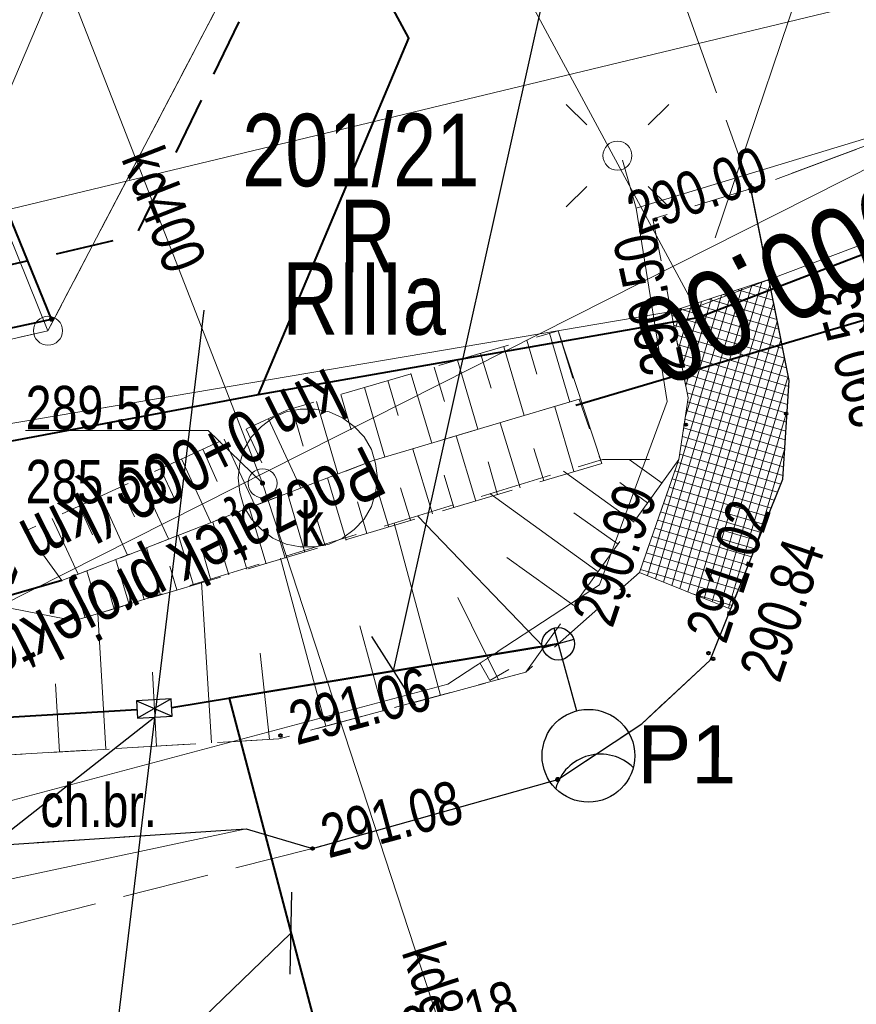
# Model space of a CAD drawing. Header units: metres. Extents: x 7437415 to 7437762, y 5556624 to 5556902.
# Tile 6 of 47: x 7437503 to 7437517, y 5556675 to 5556692. Entities that reach past the tile are written whole.
import ezdxf
from ezdxf import colors
from ezdxf.entities.mleader import LeaderData, LeaderLine
from ezdxf.math import Vec2, Vec3

# ---------------------------------------------------------------- set-up
doc = ezdxf.new("R2010")
doc.units = ezdxf.units.M
doc.header["$MEASUREMENT"] = 0
for name, pattern in [('BUBZ01-500', [1.75, 1.25, -0.5]), ('DGN Style 2', [6.14715, 3.68829, -2.45886]), ('EGBK02-500', [2, 1.5, -0.5]), ('EGBU01-500', [1, 0.5, -0.5]), ('KTCR02-500', [1.5, 1, -0.5]), ('KTJZ01-500', [2, 1.5, -0.5])]:
    doc.linetypes.add(name, pattern=pattern)
doc.layers.get('0').update_dxf_attribs({"color": 250, "lineweight": 5})
for name, color, linetype, lineweight in [('202-Punkt graniczny stabilizowany trwale', 7, 'Continuous', 5), ('203-Punkt załamania granicy działki nie stabilizowany', 7, 'Continuous', 5), ('BUBZ01', 250, 'Continuous', 5), ('BUBZ01_1', 250, 'Continuous', 5), ('BUIB02_01', 250, 'Continuous', 5), ('BUIB05_01', 250, 'Continuous', 5), ('D_kilometraz', 7, 'Continuous', 13), ('D_kraweznik', 7, 'Continuous', 20), ('D_kraweznik obnizony', 7, 'DGN Style 2', 20), ('D_obrzeze', 7, 'Continuous', 20), ('D_opisy', 7, 'Continuous', 13), ('D_zakres', 7, 'DGN Style 2', 13), ('EGBD03', 250, 'Continuous', 5), ('EGBK02', 250, 'Continuous', 5), ('EGBP04_02', 250, 'Continuous', 5), ('EGBP04_03', 250, 'Continuous', 5), ('EGBU01', 250, 'Continuous', 5), ('Elektryka_opisy_kabli', 7, 'Continuous', 13), ('Elektryka_opisy_slupow', 6, 'Continuous', 13), ('Elektryka_oswietlenie_zewnetrzne', 1, 'Continuous', 30), ('Elektryka_skrzynki', 1, 'Continuous', 30), ('ELEKTRYKA_TRASY', 1, 'Continuous', 40), ('elementy drogowe', 250, 'Continuous', 5), ('KTCR02', 250, 'Continuous', 5), ('KTJZ01', 250, 'Continuous', 5), ('KTKR01', 250, 'Continuous', 5), ('KTOK01', 250, 'Continuous', 5), ('KTOK05_01', 250, 'Continuous', 5), ('latarnia na słupie lub maszcie (punkt)', 7, 'Continuous', 5), ('MPZP', 250, 'Continuous', 5), ('przewód kanalizacyjny (linia)', 7, 'Continuous', 5), ('przewód kanalizacyjny (linia)-Atr1', 7, 'Continuous', 5), ('punkt o określonej wysokości (sieć kanalizacyjna)', 7, 'Continuous', 5), ('punkt o określonej wysokości (sieć kanalizacyjna)-Atr2', 7, 'Continuous', 5), ('punkt o określonej wysokości (sieć kanalizacyjna)-Atr3', 7, 'Continuous', 5), ('punkt wysokościowy naturalny', 7, 'Continuous', 5), ('punkt wysokościowy sztuczny', 7, 'Continuous', 5), ('RTPW02', 250, 'Continuous', 5), ('rzedne dla projektanta', 250, 'Continuous', 5), ('SUPE_01', 250, 'Continuous', 5), ('SUPG_01', 250, 'Continuous', 5), ('SUPT_01', 250, 'Continuous', 5), ('SUSM01', 250, 'Continuous', 5), ('SUSM04_01_E', 250, 'Continuous', 5), ('słup (punkt)', 7, 'Continuous', 5), ('właz - siec kanalizacyjna (powierzchnia)', 7, 'Continuous', 5), ('właz okrągły - siec kanalizacyjna (punkt)', 7, 'Continuous', 5), ('właz okrągły - siec kanalizacyjna (punkt)-Atr17', 7, 'Continuous', 5)]:
    doc.layers.add(name, color=color, linetype=linetype, lineweight=lineweight)
doc.layers.add('DS_chodniki przebrukowanie', color=7, linetype='Continuous', lineweight=0, true_color=0x00aaaa)
doc.styles.get("Standard").update_dxf_attribs({"font": 'txt.shx', "width": 0.75})
doc.styles.add('STYL_ARIAL', font='simplex.shx', dxfattribs={"width": 0.75, "oblique": 0.1})
doc.styles.add('Style-Arial Narrow', font='ARIALN.TTF')
doc.linetypes.add('KTOK01-500', pattern='A,1.75,[13,dgnlstyle-rozp_2015.shx,S=0.002778,R=0,X=0,Y=0],1.75', length=3.5)
doc.linetypes.add('KTOK05_01-500', pattern='A,3.75,[13,dgnlstyle-rozp_2015.shx,S=0.002778,R=0,X=0,Y=0],3.75', length=7.5)

# ---------------------------------------------------------------- blocks, each defined once
blk = doc.blocks.new('PW01')
at = {"layer": 'punkt wysokościowy naturalny', "linetype": 'Continuous', "lineweight": 13}
h = blk.add_hatch(color=0, dxfattribs=at)
edge = h.paths.add_edge_path()
edge.add_arc((0, 0), 0.45, 0, 360)
blk = doc.blocks.new('US22')
at = {"color": 0, "linetype": 'Continuous', "lineweight": 13, "ltscale": 10}
blk.add_circle((0, 0), 2.5, dxfattribs=at)
blk = doc.blocks.new('202')
at = {"layer": '202-Punkt graniczny stabilizowany trwale', "color": 96, "linetype": 'Continuous', "lineweight": 13}
blk.add_circle((0, 0), 2.5, dxfattribs=at)
blk = doc.blocks.new('203')
at = {"layer": '203-Punkt załamania granicy działki nie stabilizowany', "linetype": 'Continuous', "lineweight": 13}
h = blk.add_hatch(color=96, dxfattribs=at)
edge = h.paths.add_edge_path()
edge.add_arc((0, 0), 0.45, 0, 360)
blk = doc.blocks.new('PW02')
at = {"layer": 'punkt wysokościowy sztuczny', "linetype": 'Continuous', "lineweight": 13}
h = blk.add_hatch(color=0, dxfattribs=at)
edge = h.paths.add_edge_path()
edge.add_arc((0, 0), 0.45, 0, 360)
blk = doc.blocks.new('SM011')
at = {"layer": 'latarnia na słupie lub maszcie (punkt)', "color": 0, "linetype": 'Continuous', "lineweight": 13}
for p, q in [((-5.3, 5.31), (-8.83, 8.84)), ((5.31, 5.31), (8.84, 8.84)), ((-5.3, -5.3), (-8.83, -8.83)), ((5.31, -5.3), (8.84, -8.83))]:
    blk.add_line(p, q, dxfattribs=at)
blk = doc.blocks.new('SM04')
at = {"layer": 'słup (punkt)', "color": 0, "linetype": 'Continuous', "lineweight": 13}
blk.add_circle((0, 0), 2.5, dxfattribs=at)
blk = doc.blocks.new('slup_oswietleniowy_4')
for p, q in [((0, 0.35), (0, -0.35)), ((-0.35, 0), (1.5, 0))]:
    blk.add_line(p, q)
for centre, radius in [((2.5, 0), 1), ((0, 0), 0.35)]:
    blk.add_circle(centre, radius)
blk.add_arc((3.5, 0), 1, 120, 240)
blk = doc.blocks.new('_Oblique')
at = {"color": 0, "linetype": 'ByBlock', "lineweight": -2}
blk.add_line((-5, -5), (5, 5), dxfattribs=at)

msp = doc.modelspace()

# ---------------------------------------------------------------- hatches: boundary and pattern name
at = {"layer": 'DS_chodniki przebrukowanie', "lineweight": 9}
h = msp.add_hatch(dxfattribs=at)
h.set_pattern_fill('CROSSHATCH', color=252, style=0, pattern_type=2)
h.set_pattern_definition([(73.4667, (7437515.18039, 5556685.89555), (-0.143798, 0.042686), []), (343.4667, (7437515.18039, 5556685.89555), (0.042686, 0.143798), [])])
h.paths.add_polyline_path([(7437515.743, 5556687.941), (7437514.056, 5556687.39), (7437514.35, 5556685.9), (7437514.19, 5556684.84), (7437513.85, 5556683.865), (7437513.51, 5556682.89), (7437515.083, 5556682.26), (7437515.98, 5556684.5), (7437516.09, 5556686.202)])

# ---------------------------------------------------------------- linework, layer by layer
at = {"layer": 'BUBZ01', "color": 7, "linetype": 'BUBZ01-500', "lineweight": 13, "flags": 128}
for points in [[(7437503.55, 5556682.75), (7437502.93, 5556683.61), (7437507.43, 5556685.69), (7437512.11, 5556687.06), (7437512.47, 5556685.88), (7437508.92, 5556684.82), (7437506.71, 5556683.98), (7437503.55, 5556682.75)], [(7437503.55, 5556682.75), (7437506.71, 5556683.98), (7437508.92, 5556684.82), (7437512.47, 5556685.88), (7437512.86, 5556684.77), (7437503.77, 5556682.06), (7437503.55, 5556682.75)]]:
    msp.add_lwpolyline(points, close=True, dxfattribs=at)
at = {"layer": 'BUBZ01', "color": 7, "linetype": 'Continuous', "lineweight": 13, "flags": 128}
for points in [[(7437511.96, 5556687.02), (7437512.31, 5556685.83)], [(7437511.17, 5556686.78), (7437511.52, 5556685.6)], [(7437511.57, 5556686.9), (7437511.74, 5556686.31)], [(7437510.77, 5556686.67), (7437510.95, 5556686.07)], [(7437509.97, 5556686.43), (7437510.15, 5556685.84)], [(7437510.37, 5556686.55), (7437510.72, 5556685.36)], [(7437509.57, 5556686.32), (7437509.93, 5556685.12)], [(7437508.77, 5556686.08), (7437509.12, 5556684.88)], [(7437509.17, 5556686.2), (7437509.35, 5556685.6)], [(7437508.36, 5556685.96), (7437508.54, 5556685.35)], [(7437507.94, 5556685.84), (7437508.31, 5556684.59)], [(7437512.38, 5556684.63), (7437512.05, 5556685.75)], [(7437507.52, 5556685.72), (7437507.71, 5556685.07)], [(7437507.11, 5556685.54), (7437507.67, 5556684.34)], [(7437511.45, 5556684.35), (7437511.11, 5556685.47)], [(7437506.73, 5556685.36), (7437507, 5556684.78)], [(7437510.69, 5556684.12), (7437510.35, 5556685.25)], [(7437506.35, 5556685.19), (7437506.88, 5556684.04)], [(7437505.98, 5556685.02), (7437506.23, 5556684.46)], [(7437509.94, 5556683.9), (7437509.6, 5556685.02)], [(7437511.86, 5556684.47), (7437511.69, 5556685.03)], [(7437505.61, 5556684.85), (7437506.12, 5556683.75)], [(7437509.19, 5556683.67), (7437508.85, 5556684.79)], [(7437511.06, 5556684.23), (7437510.9, 5556684.8)], [(7437513.9, 5556684.43), (7437513.33, 5556684.84)], [(7437505.25, 5556684.68), (7437505.5, 5556684.15)], [(7437510.31, 5556684.01), (7437510.14, 5556684.57)], [(7437513.42, 5556683.76), (7437512.2, 5556684.64)], [(7437504.9, 5556684.52), (7437505.39, 5556683.47)], [(7437508.45, 5556683.45), (7437508.13, 5556684.52)], [(7437513.65, 5556684.09), (7437513.17, 5556684.44)], [(7437504.22, 5556684.2), (7437504.68, 5556683.19)], [(7437504.56, 5556684.36), (7437504.8, 5556683.85)], [(7437507.74, 5556683.24), (7437507.44, 5556684.26)], [(7437509.56, 5556683.79), (7437509.39, 5556684.35)], [(7437512.8, 5556682.9), (7437510.93, 5556684.25)], [(7437503.85, 5556684.04), (7437504.08, 5556683.54)], [(7437508.81, 5556683.56), (7437508.65, 5556684.11)], [(7437507.07, 5556683.04), (7437506.78, 5556684.01)], [(7437508.09, 5556683.35), (7437507.93, 5556683.87)], [(7437513.14, 5556683.38), (7437512.38, 5556683.92)], [(7437503.38, 5556683.82), (7437503.83, 5556682.86)], [(7437506.43, 5556682.85), (7437506.15, 5556683.76)], [(7437510.08, 5556680.77), (7437509.28, 5556683.74)], [(7437505.82, 5556682.67), (7437505.56, 5556683.53)], [(7437507.4, 5556683.14), (7437507.25, 5556683.64)], [(7437506.74, 5556682.95), (7437506.6, 5556683.41)], [(7437505.25, 5556682.5), (7437505.01, 5556683.32)], [(7437506.12, 5556682.76), (7437505.99, 5556683.2)], [(7437504.71, 5556682.34), (7437504.48, 5556683.11)], [(7437508.1, 5556680.24), (7437507.32, 5556683.14)], [(7437512.38, 5556682.32), (7437511.22, 5556683.15)], [(7437504.2, 5556682.19), (7437503.98, 5556682.92)], [(7437505.53, 5556682.59), (7437505.41, 5556683)], [(7437504.97, 5556682.42), (7437504.86, 5556682.82)], [(7437506.13, 5556679.95), (7437505.96, 5556682.73)], [(7437504.45, 5556682.26), (7437504.34, 5556682.64)], [(7437503.95, 5556682.11), (7437503.84, 5556682.47)], [(7437504.31, 5556679.84), (7437504.17, 5556682.18)], [(7437509.09, 5556680.5), (7437508.69, 5556681.97)], [(7437507.13, 5556680.01), (7437506.97, 5556681.5)], [(7437505.18, 5556679.89), (7437505.11, 5556681.17)], [(7437503.51, 5556679.79), (7437503.44, 5556680.97)]]:
    msp.add_lwpolyline(points, dxfattribs=at)
at = {"layer": 'BUBZ01_1', "color": 7, "linetype": 'Continuous', "lineweight": 13}
msp.add_line((7437515.44, 5556689.593), (7437515.405, 5556689.581), dxfattribs=at)
at = {"layer": 'BUIB02_01', "color": 7, "linetype": 'Continuous', "lineweight": 13}
msp.add_line((7437512.11, 5556687.06), (7437512.86, 5556684.77), dxfattribs=at)
at = {"layer": 'BUIB02_01', "color": 212, "linetype": 'Continuous', "lineweight": 40, "flags": 128}
msp.add_lwpolyline([(7437506.941, 5556685.963), (7437509.534, 5556692.104), (7437498.91, 5556711.759)], dxfattribs=at)
at = {"layer": 'BUIB05_01', "color": 7, "linetype": 'Continuous', "lineweight": 40}
for p, q in [((7437524.05, 5556689.22), (7437512.41, 5556685.77)), ((7437503.55, 5556682.75), (7437489.66, 5556678.77))]:
    msp.add_line(p, q, dxfattribs=at)
at = {"layer": 'D_kraweznik'}
msp.add_line((7437515.98, 5556684.5), (7437515.083, 5556682.26), dxfattribs=at)
at = {"layer": 'D_kraweznik obnizony'}
for p, q in [((7437515.43, 5556689.51), (7437516.09, 5556686.202)), ((7437516.09, 5556686.202), (7437515.98, 5556684.5))]:
    msp.add_line(p, q, dxfattribs=at)
at = {"layer": 'D_obrzeze', "flags": 128}
msp.add_lwpolyline([(7437515.743, 5556687.941), (7437514.056, 5556687.39), (7437514.045, 5556687.445), (7437514.35, 5556685.9), (7437514.19, 5556684.84), (7437513.85, 5556683.865), (7437513.51, 5556682.89)], dxfattribs=at)
at = {"layer": 'D_opisy', "flags": 128}
msp.add_lwpolyline([(7437565.772, 5556725.167), (7437518.481, 5556699.525), (7437514.813, 5556688.66)], dxfattribs=at)
at = {"layer": 'D_zakres'}
msp.add_line((7437513.51, 5556682.89), (7437515.083, 5556682.26), dxfattribs=at)
at = {"layer": 'EGBD03', "color": 96, "linetype": 'Continuous', "lineweight": 13, "flags": 128}
for points in [[(7437500.826, 5556712.754), (7437514.47, 5556687.46)], [(7437503.31, 5556687.06), (7437498.82, 5556698.2)], [(7437503.31, 5556687.06), (7437508.01, 5556696.05)], [(7437514.47, 5556687.46), (7437522.86, 5556690.63)], [(7437494.12, 5556684.01), (7437514.47, 5556687.46)], [(7437493.38, 5556684.79), (7437503.31, 5556687.06)]]:
    msp.add_lwpolyline(points, dxfattribs=at)
at = {"layer": 'EGBK02', "color": 96, "linetype": 'EGBK02-500', "lineweight": 13, "flags": 128}
for points in [[(7437503.31, 5556687.06), (7437508.01, 5556696.05)], [(7437493.38, 5556684.79), (7437503.31, 5556687.06)]]:
    msp.add_lwpolyline(points, dxfattribs=at)
at = {"layer": 'EGBU01', "color": 96, "linetype": 'EGBU01-500', "lineweight": 13, "flags": 128}
for points in [[(7437503.31, 5556687.06), (7437508.01, 5556696.05)], [(7437508.01, 5556696.05), (7437503.31, 5556687.06)], [(7437493.38, 5556684.79), (7437503.31, 5556687.06)], [(7437503.31, 5556687.06), (7437493.38, 5556684.79)]]:
    msp.add_lwpolyline(points, dxfattribs=at)
at = {"layer": 'Elektryka_skrzynki'}
for p, q in [((7437504.835, 5556680.675), (7437505.452, 5556680.411)), ((7437505.434, 5556680.711), (7437504.853, 5556680.376))]:
    msp.add_line(p, q, dxfattribs=at)
at = {"layer": 'Elektryka_skrzynki', "linetype": 'Continuous'}
msp.add_lwpolyline([(7437504.835, 5556680.675), (7437504.853, 5556680.376), (7437505.452, 5556680.411), (7437505.434, 5556680.711)], close=True, dxfattribs=at)
at = {"layer": 'ELEKTRYKA_TRASY'}
msp.add_lwpolyline([(7437486.905, 5556682.077), (7437490.682, 5556683.077), (7437499.325, 5556680.197), (7437504.844, 5556680.525)], dxfattribs=at)
at = {"layer": 'KTJZ01', "color": 7, "linetype": 'KTJZ01-500', "lineweight": 13, "flags": 128}
msp.add_lwpolyline([(7437507.857, 5556716.436), (7437504.491, 5556714.673), (7437509.22, 5556704.47), (7437510.97, 5556700.57), (7437513.08, 5556696.07), (7437515.43, 5556689.51), (7437520.46, 5556691.39), (7437518.97, 5556694.06), (7437515.57, 5556700.2), (7437512.44, 5556706.68), (7437507.857, 5556716.436)], close=True, dxfattribs=at)
at = {"layer": 'KTOK01', "color": 7, "linetype": 'KTOK01-500', "lineweight": 13, "flags": 128}
msp.add_lwpolyline([(7437506.73, 5556678.47), (7437490.14, 5556674.93), (7437473.536, 5556672.257)], dxfattribs=at)
at = {"layer": 'KTOK05_01', "color": 7, "linetype": 'KTOK05_01-500', "lineweight": 40, "flags": 128}
msp.add_lwpolyline([(7437470.765, 5556680.962), (7437472.26, 5556681.23), (7437477.51, 5556682.36), (7437492.58, 5556685.14), (7437495.66, 5556685.59), (7437503.37, 5556687.26), (7437498.93, 5556698.16)], dxfattribs=at)
at = {"layer": 'MPZP', "color": 212, "linetype": 'KTCR02-500', "lineweight": 40, "flags": 128}
msp.add_lwpolyline([(7437497.375, 5556710.955), (7437506.891, 5556692.994), (7437504.828, 5556688.703), (7437494.07, 5556686.185), (7437470.017, 5556683.31)], dxfattribs=at)
at = {"layer": 'przewód kanalizacyjny (linia)', "color": 36, "linetype": 'Continuous', "lineweight": 13, "flags": 128}
for points in [[(7437507.01, 5556684.43), (7437502.87, 5556695.03), (7437502.28, 5556697.34)], [(7437507.01, 5556684.43), (7437512.46, 5556667.77)]]:
    msp.add_lwpolyline(points, dxfattribs=at)
at = {"layer": 'punkt o określonej wysokości (sieć kanalizacyjna)-Atr2', "color": 7, "flags": 128}
msp.add_lwpolyline([(7437507.01, 5556684.43), (7437506.07, 5556685.34), (7437502.924, 5556685.34)], dxfattribs=at)
at = {"layer": 'rzedne dla projektanta', "color": 7, "linetype": 'Continuous', "lineweight": 40}
for centre in [(7437515.44, 5556689.46), (7437515.51, 5556689.47), (7437513.79, 5556688.98), (7437516.04, 5556685.63), (7437514.31, 5556685.44), (7437513.32, 5556682.49), (7437514.7, 5556681.5), (7437514.78, 5556681.4), (7437507.32, 5556680.08), (7437507.87, 5556678.13)]:
    msp.add_circle(centre, 0.0225, dxfattribs=at)
at = {"layer": 'SUPE_01', "color": 1, "linetype": 'Continuous', "lineweight": 13, "flags": 128}
msp.add_lwpolyline([(7437601.635, 5556725.162), (7437600.216, 5556724.388), (7437574.398, 5556710.521), (7437552.37, 5556698.835), (7437529.759, 5556688.702), (7437521.807, 5556691.71), (7437513.451, 5556689.173), (7437513.22, 5556690)], dxfattribs=at)
at = {"layer": 'SUPG_01', "color": 52, "linetype": 'Continuous', "lineweight": 13, "flags": 128}
msp.add_lwpolyline([(7437469.859, 5556683.807), (7437484.7, 5556686.66), (7437502.11, 5556689.96), (7437505.33, 5556697.53)], dxfattribs=at)
at = {"layer": 'SUPT_01', "color": 30, "linetype": 'Continuous', "lineweight": 13, "flags": 128}
msp.add_lwpolyline([(7437624.834, 5556744.449), (7437603.973, 5556732.899), (7437579.114, 5556719.1), (7437574.314, 5556716.425), (7437544.39, 5556702.175), (7437531.441, 5556696.093), (7437491.469, 5556686.466), (7437485.362, 5556685.024)], dxfattribs=at)
at = {"layer": 'właz - siec kanalizacyjna (powierzchnia)', "color": 36, "linetype": 'Continuous', "lineweight": 13, "flags": 128}
msp.add_lwpolyline([(7437508.99, 5556684.52), (7437508.96, 5556684.27), (7437508.89, 5556684.03), (7437508.76, 5556683.81), (7437508.59, 5556683.63), (7437508.39, 5556683.48), (7437508.16, 5556683.38), (7437507.92, 5556683.33), (7437507.66, 5556683.33), (7437507.42, 5556683.38), (7437507.19, 5556683.48), (7437506.99, 5556683.63), (7437506.82, 5556683.81), (7437506.69, 5556684.03), (7437506.62, 5556684.27), (7437506.59, 5556684.52), (7437506.62, 5556684.77), (7437506.69, 5556685.01), (7437506.82, 5556685.23), (7437506.99, 5556685.41), (7437507.19, 5556685.56), (7437507.42, 5556685.66), (7437507.66, 5556685.71), (7437507.92, 5556685.71), (7437508.16, 5556685.66), (7437508.39, 5556685.56), (7437508.59, 5556685.41), (7437508.76, 5556685.23), (7437508.89, 5556685.01), (7437508.96, 5556684.77), (7437508.99, 5556684.52)], close=True, dxfattribs=at)

# ---------------------------------------------------------------- block references
at = {"layer": 'EGBP04_02', "color": 96, "linetype": 'Continuous', "lineweight": 13, "xscale": 0.1, "yscale": 0.1, "zscale": 0.1}
msp.add_blockref('202', (7437503.31, 5556687.06), dxfattribs=at)
at = {"layer": 'EGBP04_03', "color": 96, "linetype": 'Continuous', "lineweight": 13, "xscale": 0.1, "yscale": 0.1, "zscale": 0.1}
msp.add_blockref('203', (7437514.47, 5556687.46), dxfattribs=at)
at = {"layer": 'Elektryka_oswietlenie_zewnetrzne', "xscale": 0.7999999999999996, "yscale": 0.7999999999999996, "zscale": 0.7999999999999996, "rotation": 285.1358355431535}
msp.add_blockref('slup_oswietleniowy_4', (7437512.108, 5556681.66), dxfattribs=at)
at = {"layer": 'punkt o określonej wysokości (sieć kanalizacyjna)', "color": 7, "linetype": 'Continuous', "lineweight": 13, "xscale": 0.1, "yscale": 0.1, "zscale": 0.1}
msp.add_blockref('PW01', (7437507.01, 5556684.43), dxfattribs=at)
at = {"layer": 'RTPW02', "color": 7, "linetype": 'Continuous', "lineweight": 13, "xscale": 0.1, "yscale": 0.1, "zscale": 0.1}
for p in [(7437515.43, 5556689.51), (7437503.37, 5556687.26), (7437512.1, 5556679.32)]:
    msp.add_blockref('PW02', p, dxfattribs=at)
at = {"layer": 'SUSM01', "color": 7, "linetype": 'Continuous', "lineweight": 13, "xscale": 0.1, "yscale": 0.1, "zscale": 0.1}
msp.add_blockref('SM011', (7437513.13, 5556690.08), dxfattribs=at)
at = {"layer": 'SUSM04_01_E', "color": 7, "linetype": 'Continuous', "lineweight": 13, "xscale": 0.1, "yscale": 0.1, "zscale": 0.1}
msp.add_blockref('SM04', (7437513.13, 5556690.08), dxfattribs=at)
at = {"layer": 'właz okrągły - siec kanalizacyjna (punkt)', "color": 7, "linetype": 'Continuous', "lineweight": 13, "xscale": 0.1, "yscale": 0.1, "zscale": 0.1}
msp.add_blockref('US22', (7437507.01, 5556684.43), dxfattribs=at)

# ---------------------------------------------------------------- texts
at = {"layer": 'D_kilometraz', "insert": (7437517.158, 5556687.674), "char_height": 1.5, "attachment_point": 2, "rotation": 206.8008, "line_spacing_factor": 1.4, "style": 'Style-Arial Narrow'}
msp.add_mtext('0+000.00', dxfattribs=at)
at = {"layer": 'D_opisy', "insert": (7437509.199, 5556684.294), "char_height": 0.9, "attachment_point": 1, "rotation": 206.8008}
msp.add_mtext('\\pt11;\\fArial|b0|i0|c238238|p39;Początek projektowanego chodnika\\Pkm 0+000 (km 1+143, odc. ref. 050)', dxfattribs=at)
at = {"layer": 'EGBD03', "color": 96, "linetype": 'Continuous', "lineweight": 30, "insert": (7437506.659, 5556689.534), "char_height": 1.25, "attachment_point": 7, "line_spacing_factor": 0.6}
msp.add_mtext('\\FWORKING_1250;\\H1x;\\W0.8;201/21', dxfattribs=at)
at = {"layer": 'EGBK02', "color": 96, "linetype": 'Continuous', "lineweight": 30, "insert": (7437507.349, 5556688.241), "char_height": 1.25, "attachment_point": 1, "line_spacing_factor": 0.6}
msp.add_mtext('\\FWORKING_1250;\\H1x;\\W0.8;RIIIa', dxfattribs=at)
at = {"layer": 'EGBU01', "color": 96, "linetype": 'Continuous', "lineweight": 30, "insert": (7437508.34, 5556688.069), "char_height": 1.25, "attachment_point": 7, "line_spacing_factor": 0.6}
msp.add_mtext('\\FWORKING_1250;\\H1x;\\W0.8;R', dxfattribs=at)
at = {"layer": 'KTCR02', "color": 7, "linetype": 'Continuous', "lineweight": 13, "insert": (7437503.18, 5556678.49), "char_height": 0.75, "attachment_point": 7, "line_spacing_factor": 0.6}
msp.add_mtext('\\FWORKING_1250;\\H1x;\\W0.8;ch.br.', dxfattribs=at)
at = {"layer": 'przewód kanalizacyjny (linia)-Atr1', "color": 36, "char_height": 0.75, "attachment_point": 7, "line_spacing_factor": 0.6}
for s, insert, rotation in [('\\FWORKING_1250;\\H1x;\\W0.8;kd400', (7437504.557, 5556690.029), 291.334), ('\\FWORKING_1250;\\H1x;\\W0.8;kd800', (7437509.392, 5556676.342), 288.114)]:
    msp.add_mtext(s, dxfattribs=dict(at, insert=insert, rotation=rotation))
at = {"layer": 'punkt o określonej wysokości (sieć kanalizacyjna)-Atr2', "color": 36, "insert": (7437502.924, 5556685.348), "char_height": 0.75, "attachment_point": 7, "line_spacing_factor": 0.6}
msp.add_mtext('\\FWORKING_1250;\\H1x;\\W0.8;289.58', dxfattribs=at)
at = {"layer": 'punkt o określonej wysokości (sieć kanalizacyjna)-Atr3', "color": 36, "insert": (7437502.924, 5556684.072), "char_height": 0.75, "attachment_point": 7, "line_spacing_factor": 0.6}
msp.add_mtext('\\FWORKING_1250;\\H1x;\\W0.8;285.58', dxfattribs=at)
at = {"layer": 'rzedne dla projektanta', "color": 7, "linetype": 'Continuous', "lineweight": 0, "char_height": 0.75, "attachment_point": 7, "line_spacing_factor": 0.6}
for s, insert, rotation in [('\\FWORKING_1250;\\H1x;\\W0.8; 290.00', (7437513.281, 5556688.61), 20.5804), ('\\FWORKING_1250;\\H1x;\\W0.8; 290.50', (7437514.366, 5556686.175), 102.4539), ('\\FWORKING_1250;\\H1x;\\W0.8; 290.53', (7437517.986, 5556685.312), 105.6803), ('\\FWORKING_1250;\\H1x;\\W0.8; 290.99', (7437512.981, 5556681.697), 71.3251), ('\\FWORKING_1250;\\H1x;\\W0.8; 291.02', (7437514.937, 5556681.42), 71.3251), ('\\FWORKING_1250;\\H1x;\\W0.8; 290.84', (7437515.865, 5556680.747), 71.3251), ('\\FWORKING_1250;\\H1x;\\W0.8; 291.06', (7437507.385, 5556679.839), 15.1285), ('\\FWORKING_1250;\\H1x;\\W0.8; 291.08', (7437507.935, 5556677.889), 15.1285), ('\\FWORKING_1250;\\H1x;\\W0.8; 291.18', (7437508.895, 5556674.439), 15.1285)]:
    msp.add_mtext(s, dxfattribs=dict(at, insert=insert, rotation=rotation))
at = {"layer": 'właz okrągły - siec kanalizacyjna (punkt)-Atr17', "color": 7, "insert": (7437507.663, 5556683.349), "char_height": 0.75, "attachment_point": 7, "line_spacing_factor": 0.6}
msp.add_mtext('\\FWORKING_1250;\\H1x;\\W0.8;k', dxfattribs=at)

# ---------------------------------------------------------------- next in the draw order: wipeouts: each hides what was drawn before it
at = {"color": 7, "linetype": 'Continuous', "lineweight": 13, "ltscale": 10}
msp.add_wipeout([(7437510.432, 5556681.146), (7437510.434, 5556681.896), (7437511.083, 5556681.52)], dxfattribs=at).dxf.layer = 'elementy drogowe'

# ---------------------------------------------------------------- next in the draw order: linework, layer by layer
at = {"layer": 'BUBZ01', "color": 7, "linetype": 'BUBZ01-500', "lineweight": 13, "flags": 128}
msp.add_lwpolyline([(7437490.29, 5556683.503), (7437490.19, 5556682.55), (7437499.24, 5556679.54), (7437507.29, 5556680.02), (7437511.55, 5556681.17), (7437514.19, 5556684.84), (7437512.87, 5556684.84), (7437503.77, 5556682.06), (7437490.41, 5556684.64), (7437490.29, 5556683.503)], close=True, dxfattribs=at)
at = {"layer": 'BUBZ01', "color": 7, "linetype": 'Continuous', "lineweight": 13, "flags": 128}
for points in [[(7437511.86, 5556681.6), (7437509.68, 5556683.87)], [(7437511.08, 5556681.04), (7437510.38, 5556682.46)]]:
    msp.add_lwpolyline(points, dxfattribs=at)
at = {"layer": 'ELEKTRYKA_TRASY'}
for points in [[(7437505.443, 5556680.561), (7437512.108, 5556681.66)], [(7437512.108, 5556681.66), (7437506.432, 5556680.724), (7437509.226, 5556670.113)]]:
    msp.add_lwpolyline(points, dxfattribs=at)
at = {"layer": 'elementy drogowe', "color": 7, "linetype": 'Continuous', "lineweight": 13, "ltscale": 10, "flags": 128}
msp.add_lwpolyline([(7437510.758, 5556681.333), (7437510.932, 5556681.029), (7437511.257, 5556681.216)], dxfattribs=at)
at = {"layer": 'KTCR02', "color": 7, "linetype": 'KTCR02-500', "lineweight": 13, "flags": 128}
msp.add_lwpolyline([(7437490.09, 5556680.89), (7437499.14, 5556677.97), (7437506.73, 5556678.47), (7437507.87, 5556678.13), (7437512.1, 5556679.32), (7437513.55, 5556680.28), (7437514.73, 5556681.38), (7437515.98, 5556684.5), (7437516.09, 5556686.202), (7437515.43, 5556689.51), (7437513.74, 5556688.99), (7437514.35, 5556685.9), (7437514.19, 5556684.84), (7437513.51, 5556682.89), (7437511.55, 5556681.17), (7437507.29, 5556680.02), (7437499.24, 5556679.54), (7437490.19, 5556682.55)], dxfattribs=at)
at = {"layer": 'KTKR01', "color": 7, "linetype": 'Continuous', "lineweight": 30, "flags": 128}
msp.add_lwpolyline([(7437490.09, 5556680.89), (7437499.14, 5556677.97), (7437506.73, 5556678.47), (7437507.87, 5556678.13), (7437512.1, 5556679.32), (7437513.55, 5556680.28), (7437514.73, 5556681.38), (7437515.98, 5556684.5), (7437516.09, 5556686.202), (7437515.43, 5556689.51)], dxfattribs=at)
at = {"layer": 'SUPE_01', "color": 1, "linetype": 'Continuous', "lineweight": 13, "flags": 128}
msp.add_lwpolyline([(7437513.451, 5556689.173), (7437513.987, 5556685.841), (7437512.818, 5556682.675), (7437510.206, 5556680.962), (7437500.974, 5556678.503), (7437488.15, 5556675.589), (7437473.288, 5556673.036)], dxfattribs=at)

# ---------------------------------------------------------------- next in the draw order: texts
at = {"layer": 'Elektryka_opisy_slupow', "linetype": 'Continuous', "lineweight": 13, "insert": (7437515.18, 5556680.255), "char_height": 1, "width": 0.59056, "attachment_point": 3, "style": 'STYL_ARIAL', "bg_fill": 2}
msp.add_mtext('{\\fArial|b0|i0|c238|p34;\\W1;P1}', dxfattribs=at)

# ---------------------------------------------------------------- next in the draw order: linework, layer by layer
at = {"layer": 'BUIB02_01', "color": 212, "linetype": 'Continuous', "lineweight": 40, "flags": 128}
msp.add_lwpolyline([(7437471.018, 5556680.168), (7437490.105, 5556682.798), (7437506.941, 5556685.963), (7437514.516, 5556687.29), (7437530.92, 5556693.586), (7437543.72, 5556699.172), (7437579.76, 5556716.205), (7437631.582, 5556743.722), (7437615.039, 5556772.576)], dxfattribs=at)
at = {"layer": 'D_opisy'}
msp.add_line((7437520.46, 5556691.39), (7437491.005, 5556676.511), dxfattribs=at)
at = {"layer": 'KTJZ01', "color": 7, "linetype": 'KTJZ01-500', "lineweight": 13, "flags": 128}
msp.add_lwpolyline([(7437487.24, 5556665.88), (7437500.01, 5556668.65), (7437509.93, 5556671.34), (7437514.81, 5556672.66), (7437528.54, 5556677.57), (7437546.18, 5556685.08), (7437562.31, 5556693.39), (7437575.78, 5556700.17), (7437584.6, 5556705.2), (7437599.33, 5556712.79), (7437607.41, 5556717.03), (7437624.22, 5556725.75), (7437636.91, 5556731.79), (7437639.91, 5556733.3), (7437648.13, 5556737.1), (7437664.08, 5556744.94), (7437674.41, 5556750.47), (7437695.47, 5556762.01), (7437726.23, 5556778.98), (7437745.592, 5556790.579), (7437740.524, 5556799.89), (7437726.071, 5556794.065), (7437721.424, 5556793.261), (7437718.653, 5556793.684), (7437716.454, 5556794.853), (7437714.78, 5556796.65), (7437713.44, 5556798.18), (7437704.05, 5556814.76), (7437696.46, 5556806.77), (7437698.53, 5556806.84), (7437700.74, 5556806.26), (7437702.79, 5556804.94), (7437704.06, 5556803.16), (7437709.44, 5556793.77), (7437711.44, 5556790.12), (7437712.13, 5556787.63), (7437712.21, 5556785.35), (7437711.59, 5556783.66), (7437709.87, 5556781.76), (7437701.28, 5556777.09), (7437699.42, 5556776.48), (7437697.78, 5556776.19), (7437695.76, 5556776.41), (7437693.65, 5556777.51), (7437692.09, 5556778.89), (7437690.49, 5556781.22), (7437685.25, 5556778.28), (7437686.1, 5556775.03), (7437686.085, 5556773.72), (7437685.81, 5556772.51), (7437685.3, 5556771.32), (7437684.475, 5556769.98), (7437683.43, 5556768.68), (7437682.12, 5556767.23), (7437680.52, 5556765.9), (7437679.609, 5556765.424), (7437667.4, 5556758.73), (7437656.58, 5556752.94), (7437646.03, 5556747.24), (7437635.04, 5556741.31), (7437625.46, 5556735.97), (7437617.31, 5556731.03), (7437610.73, 5556727.32), (7437599.83, 5556721.28), (7437592.56, 5556717.41), (7437581.48, 5556711.39), (7437572.19, 5556706.38), (7437570.63, 5556705.57), (7437559.43, 5556699.57), (7437555.27, 5556697.37), (7437547.58, 5556693.6), (7437542.1, 5556690.99), (7437536.78, 5556688.64), (7437527.13, 5556684.56), (7437524.75, 5556685.69), (7437522.99, 5556687.15), (7437521.44, 5556689.45), (7437520.46, 5556691.39), (7437515.43, 5556689.51), (7437516.09, 5556686.202), (7437515.98, 5556684.5), (7437514.73, 5556681.38), (7437513.55, 5556680.28), (7437512.1, 5556679.32), (7437507.87, 5556678.13), (7437498.81, 5556675.82), (7437492.9, 5556674.29)], dxfattribs=at)

# ---------------------------------------------------------------- next in the draw order: leaders
at = {"layer": 'Elektryka_opisy_kabli', "linetype": 'Continuous', "lineweight": 13}
ml = msp.add_multileader_mtext('Standard', dxfattribs=at)
ml.set_content('{\\fArial|b0|i0|c238|p34;\\W1;ROU - Rozdzielnica\\POświetlenia ulicznego}', color=256, style='STYL_ARIAL')
ml.set_leader_properties()
ml.set_arrow_properties(name='OBLIQUE')
ml.build(insert=Vec2(0, 0))
ml.multileader.update_dxf_attribs({"has_dogleg": 0, "text_left_attachment_type": 5, "text_right_attachment_type": 5, "dogleg_length": 0.36, "arrow_head_size": 0})
ctx = ml.context
ctx.base_point, ctx.char_height, ctx.arrow_head_size, ctx.landing_gap_size, ctx.plane_origin = Vec3(7437483.426, 5556674), 1, 0, 0.09, Vec3(7437483.784, 5556646.345)
ctx.left_attachment, ctx.right_attachment, ctx.text_align_type = 5, 5, 2
notes = []
notes.append((ctx, [(1, (1, 1, 0), (7437497.36, 5556674), (-1, 0), 0.36, [(0, [(7437505.152, 5556680.393)], 0, [])])]))
ctx.mtext.insert, ctx.mtext.alignment, ctx.mtext.line_spacing_style, ctx.mtext.flow_direction = Vec3(7437496.91, 5556677), 3, 2, 5
ctx.mtext.has_bg_fill, ctx.mtext.bg_color, ctx.mtext.bg_scale_factor, ctx.mtext.bg_transparency, ctx.mtext.use_window_bg_color = 1, -1027028792, 1.5, 0, 1
for ctx, leaders in notes:
    for number, flags, end, landing, length, lines in leaders:
        leader = LeaderData()
        leader.index, (leader.has_last_leader_line, leader.has_dogleg_vector, leader.attachment_direction) = number, flags
        leader.last_leader_point, leader.dogleg_vector, leader.dogleg_length = Vec3(end), Vec3(landing), length
        for number, points, colour, breaks in lines:
            line = LeaderLine()
            line.index, line.vertices, line.color, line.breaks = number, Vec3.list(points), colors.encode_raw_color(colour), breaks
            leader.lines.append(line)
        ctx.leaders.append(leader)

# ---------------------------------------------------------------- next in the draw order: leaders
ml = msp.add_multileader_mtext('Standard', dxfattribs=at)
ml.set_content('{\\fArial|b0|i0|c238|p34;\\W1;\\PProjektowany kabel nn\\PYKXS 3x10 w rurze DVRɸ75\\P(zasilanie P1)\\P\\P+ projektowany kabel nn\\PYKXS 4x10 \\P+ XzTKMXpw 2x2x0,8\\Pw rurze DVRɸ75\\P(pomiędzy P1 i P2)}', color=256, style='STYL_ARIAL')
ml.set_leader_properties()
ml.set_arrow_properties(name='OBLIQUE')
ml.build(insert=Vec2(0, 0))
ml.multileader.update_dxf_attribs({"text_left_attachment_type": 5, "text_right_attachment_type": 5, "dogleg_length": 0.36, "arrow_head_size": 0.1})
ctx = ml.context
ctx.base_point, ctx.char_height, ctx.arrow_head_size, ctx.landing_gap_size, ctx.plane_origin = Vec3(7437493.681, 5556693.158), 1, 0.1, 0.09, Vec3(7437438.074, 5556666.27)
ctx.left_attachment, ctx.right_attachment, ctx.text_align_type = 5, 5, 2
notes = []
notes.append((ctx, [(1, (1, 1, 0), (7437511.935, 5556693.158), (-1, 0), 0.36, [(0, [(7437509.27, 5556681.192)], 0, [])])]))
ctx.mtext.insert, ctx.mtext.width, ctx.mtext.alignment, ctx.mtext.line_spacing_style, ctx.mtext.flow_direction = Vec3(7437511.485, 5556709.491), 17.71392, 3, 2, 5
ctx.mtext.has_bg_fill, ctx.mtext.bg_color, ctx.mtext.bg_scale_factor, ctx.mtext.bg_transparency, ctx.mtext.use_window_bg_color = 1, -1027028792, 1.5, 0, 1
ml = msp.add_multileader_mtext('Standard', dxfattribs=at)
ml.set_content('{\\fArial|b0|i0|c238|p34;\\W1;Projektowany kabel nn\\PYKXS 4x10 \\P+ XzTKMXpw 2x2x0,8\\Pw rurze SRSɸ75}', color=256, style='STYL_ARIAL')
ml.set_leader_properties()
ml.set_arrow_properties(name='OBLIQUE')
ml.build(insert=Vec2(0, 0))
ml.multileader.update_dxf_attribs({"text_left_attachment_type": 5, "text_right_attachment_type": 5, "dogleg_length": 0.36, "arrow_head_size": 0.1})
ctx = ml.context
ctx.base_point, ctx.char_height, ctx.arrow_head_size, ctx.landing_gap_size, ctx.plane_origin = Vec3(7437481.336, 5556665.36), 1, 0.1, 0.09, Vec3(7437423.807, 5556646.182)
ctx.left_attachment, ctx.right_attachment, ctx.text_align_type = 5, 5, 2
notes.append((ctx, [(1, (1, 1, 0), (7437495.73, 5556665.36), (-1, 0), 0.36, [(0, [(7437507.5, 5556676.668)], 0, [])])]))
ctx.mtext.insert, ctx.mtext.alignment, ctx.mtext.line_spacing_style, ctx.mtext.flow_direction = Vec3(7437495.28, 5556671.693), 3, 2, 5
ctx.mtext.has_bg_fill, ctx.mtext.bg_color, ctx.mtext.bg_scale_factor, ctx.mtext.bg_transparency, ctx.mtext.use_window_bg_color = 1, -1027028792, 1.5, 0, 1
for ctx, leaders in notes:
    for number, flags, end, landing, length, lines in leaders:
        leader = LeaderData()
        leader.index, (leader.has_last_leader_line, leader.has_dogleg_vector, leader.attachment_direction) = number, flags
        leader.last_leader_point, leader.dogleg_vector, leader.dogleg_length = Vec3(end), Vec3(landing), length
        for number, points, colour, breaks in lines:
            line = LeaderLine()
            line.index, line.vertices, line.color, line.breaks = number, Vec3.list(points), colors.encode_raw_color(colour), breaks
            leader.lines.append(line)
        ctx.leaders.append(leader)

doc.saveas('drawing.dxf')
